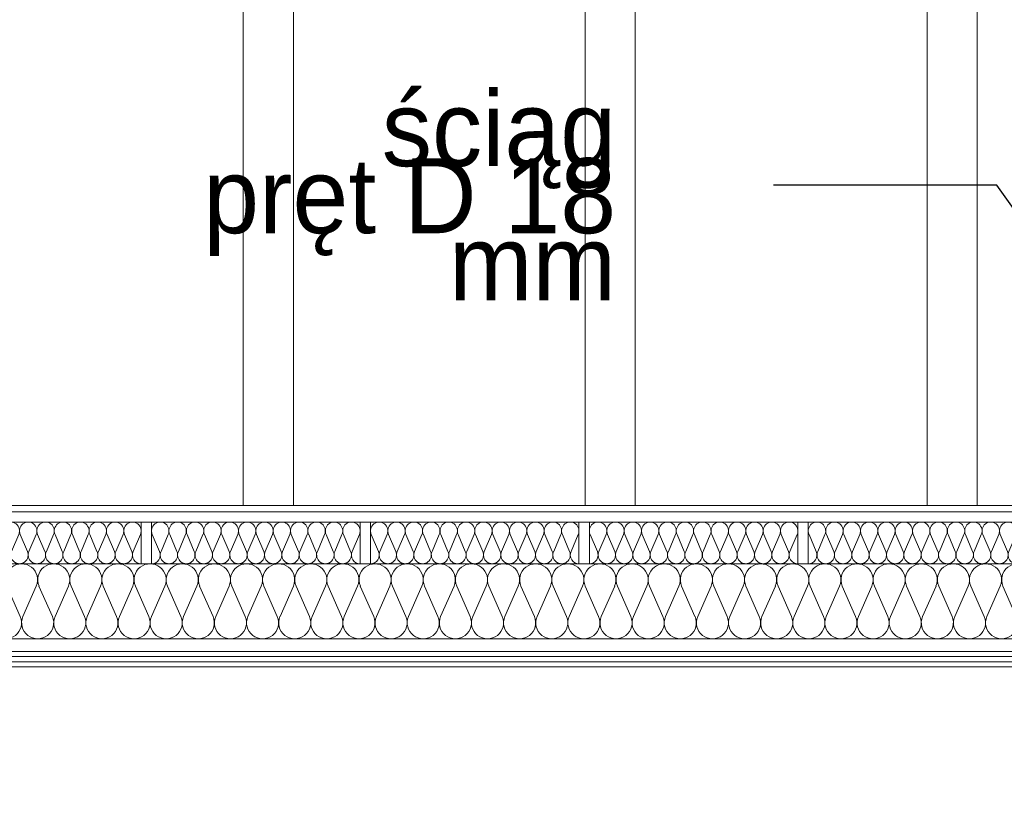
# Model space of a CAD drawing. Extents: x -623047 to -199286, y -27077 to 168279.
# Tile 64 of 194: x -487261 to -484900, y -7210 to -5295. Entities that reach past the tile are written whole.
import ezdxf

# ---------------------------------------------------------------- set-up
doc = ezdxf.new("R2010")
doc.units = 0
doc.header["$MEASUREMENT"] = 0
doc.layers.add('Arch ocieplenie', color=7, linetype='Continuous')
doc.layers.add('INWENT WYMIARY', color=7, linetype='Continuous')
for name, color, linetype, lineweight, true_color in [('Arch ocieplenie_Nr_Pióra__44', 7, 'Continuous', 13, 0x029e21), ('Arch stropy_Nr_Pióra__29', 7, 'Continuous', 9, 0x3dad99), ('Arch stropy_Nr_Pióra__9', 7, 'Continuous', 13, 0x3dad99), ('INWENT KONST. DREWNIANA_Nr_Pióra__102', 7, 'Continuous', 9, 0xb4b4b4)]:
    doc.layers.add(name, color=color, linetype=linetype, lineweight=lineweight, true_color=true_color)
for name, color, linetype, lineweight in [('INWENT KONST. DREWNIANA_Nr_Pióra__21', 7, 'Continuous', 9), ('INWENT OPISY_Nr_Pióra__21', 7, 'Continuous', 9), ('INWENT WYMIARY_Nr_Pióra__21', 7, 'Continuous', 9)]:
    doc.layers.add(name, color=color, linetype=linetype, lineweight=lineweight)
doc.styles.add('GENERATED_STYLE_2', font='txt')
doc.styles.add('GENERATED_STYLE_4', font='txt')
doc.dimstyles.new('GENERATED_STYLE__1', dxfattribs={"dimtxt": 160.000002, "dimasz": 91.2, "dimexe": 0.18, "dimexo": 0, "dimgap": 0.09, "dimtad": 1, "dimtih": 1, "dimtoh": 1, "dimdec": 0, "dimlfac": 0.1, "dimzin": 0, "dimdsep": 46, "dimtxsty": 'GENERATED_STYLE_2', "dimblk": 'ARROWHEAD_2', "dimblk1": 'ARROWHEAD_2', "dimblk2": 'ARROWHEAD_2', "dimcen": 0.09, "dimclrd": 7, "dimclre": 7, "dimclrt": 7, "dimazin": 0, "dimtfac": 1, "dimtdec": 4, "dimtmove": 0, "dimatfit": 3, "dimfxl": 0, "dimtolj": 1, "dimtzin": 0, "dimarcsym": 0})
doc.dimstyles.new('GENERATED_STYLE__7', dxfattribs={"dimtxt": 0.18, "dimasz": 182.4, "dimexe": 0.18, "dimexo": 0.0625, "dimgap": 0.09, "dimtad": 0, "dimtih": 1, "dimtoh": 1, "dimdec": 4, "dimzin": 0, "dimdsep": 46, "dimcen": 0.09, "dimadec": 0, "dimazin": 0, "dimtfac": 1, "dimtdec": 4, "dimtmove": 0, "dimatfit": 3, "dimldrblk": 'ARROWHEAD_5', "dimfxl": 0, "dimtolj": 1, "dimtzin": 0, "dimarcsym": 0})

# ---------------------------------------------------------------- blocks, each defined once
blk = doc.blocks.new('Izolacja cieplna 14_34', base_point=(-485370.2, -6599.6))
at = {"layer": 'Arch ocieplenie_Nr_Pióra__44', "linetype": 'Continuous'}
for p, q in [((-485368.4, -6529.4), (-485351.1, -6569.8)), ((-485347.6, -6569.8), (-485330.3, -6529.4)), ((-485326.8, -6529.4), (-485309.4, -6569.8)), ((-485305.9, -6569.8), (-485288.6, -6529.4)), ((-485285.1, -6529.4), (-485267.8, -6569.8)), ((-485264.3, -6569.8), (-485246.9, -6529.4)), ((-485243.4, -6529.4), (-485226.1, -6569.8)), ((-485222.6, -6569.8), (-485205.3, -6529.4)), ((-485201.8, -6529.4), (-485184.4, -6569.8)), ((-485180.9, -6569.8), (-485163.6, -6529.4)), ((-485160.1, -6529.4), (-485142.8, -6569.8)), ((-485139.3, -6569.8), (-485121.9, -6529.4)), ((-485118.4, -6529.4), (-485101.1, -6569.8)), ((-485097.6, -6569.8), (-485080.3, -6529.4)), ((-485076.8, -6529.4), (-485059.4, -6569.8)), ((-485055.9, -6569.8), (-485038.6, -6529.4)), ((-485035.1, -6529.4), (-485017.8, -6569.8)), ((-485014.3, -6569.8), (-484996.9, -6529.4)), ((-484993.4, -6529.4), (-484976.1, -6569.8)), ((-484972.6, -6569.8), (-484955.3, -6529.4)), ((-484951.8, -6529.4), (-484934.4, -6569.8)), ((-484930.9, -6569.8), (-484913.6, -6529.4)), ((-484910.1, -6529.4), (-484892.8, -6569.8)), ((-484889.3, -6569.8), (-484871.9, -6529.4))]:
    blk.add_line(p, q, dxfattribs=at)
for centre, start_param, end_param in [((-485349.4, -6520.9), 4.299595, 8.266775), ((-485307.7, -6520.9), 4.299595, 8.266775), ((-485266, -6520.9), 4.299595, 8.266775), ((-485224.4, -6520.9), 4.299595, 8.266775), ((-485182.7, -6520.9), 4.299595, 8.266775), ((-485141, -6520.9), 4.299595, 8.266775), ((-485099.4, -6520.9), 4.299595, 8.266775), ((-485057.7, -6520.9), 4.299595, 8.266775), ((-485016, -6520.9), 4.299595, 8.266775), ((-484974.4, -6520.9), 4.299595, 8.266775), ((-484932.7, -6520.9), 4.299595, 8.266775), ((-484891, -6520.9), 4.299595, 8.266775), ((-485370.2, -6578.3), 3.141593, 5.125182), ((-485328.5, -6578.3), 1.158004, 5.125183), ((-485286.9, -6578.3), 1.158004, 5.125183), ((-485245.2, -6578.3), 1.158004, 5.125183), ((-485203.5, -6578.3), 1.158004, 5.125183), ((-485161.9, -6578.3), 1.158004, 5.125183), ((-485120.2, -6578.3), 1.158004, 5.125183), ((-485078.5, -6578.3), 1.158004, 5.125183), ((-485036.9, -6578.3), 1.158004, 5.125183), ((-484995.2, -6578.3), 1.158004, 5.125183), ((-484953.5, -6578.3), 1.158004, 5.125183), ((-484911.9, -6578.3), 1.158004, 5.125183), ((-484870.2, -6578.3), 1.158004, 3.141593)]:
    blk.add_ellipse(centre, major_axis=(0, 21.3), ratio=0.979571, start_param=start_param, end_param=end_param, dxfattribs=at)
blk = doc.blocks.new('Izolacja cieplna 14_35', base_point=(-485895.2, -6599.6))
at = {"layer": 'Arch ocieplenie_Nr_Pióra__44', "linetype": 'Continuous'}
for p, q in [((-485893.4, -6529.4), (-485876.1, -6569.8)), ((-485872.6, -6569.8), (-485855.3, -6529.4)), ((-485851.8, -6529.4), (-485834.4, -6569.8)), ((-485830.9, -6569.8), (-485813.6, -6529.4)), ((-485810.1, -6529.4), (-485792.8, -6569.8)), ((-485789.3, -6569.8), (-485771.9, -6529.4)), ((-485768.4, -6529.4), (-485751.1, -6569.8)), ((-485747.6, -6569.8), (-485730.3, -6529.4)), ((-485726.8, -6529.4), (-485709.4, -6569.8)), ((-485705.9, -6569.8), (-485688.6, -6529.4)), ((-485685.1, -6529.4), (-485667.8, -6569.8)), ((-485664.3, -6569.8), (-485646.9, -6529.4)), ((-485643.4, -6529.4), (-485626.1, -6569.8)), ((-485622.6, -6569.8), (-485605.3, -6529.4)), ((-485601.8, -6529.4), (-485584.4, -6569.8)), ((-485580.9, -6569.8), (-485563.6, -6529.4)), ((-485560.1, -6529.4), (-485542.8, -6569.8)), ((-485539.3, -6569.8), (-485521.9, -6529.4)), ((-485518.4, -6529.4), (-485501.1, -6569.8)), ((-485497.6, -6569.8), (-485480.3, -6529.4)), ((-485476.8, -6529.4), (-485459.4, -6569.8)), ((-485455.9, -6569.8), (-485438.6, -6529.4)), ((-485435.1, -6529.4), (-485417.8, -6569.8)), ((-485414.3, -6569.8), (-485396.9, -6529.4))]:
    blk.add_line(p, q, dxfattribs=at)
for centre, start_param, end_param in [((-485874.4, -6520.9), 4.299595, 8.266775), ((-485832.7, -6520.9), 4.299595, 8.266775), ((-485791, -6520.9), 4.299595, 8.266775), ((-485749.4, -6520.9), 4.299595, 8.266775), ((-485707.7, -6520.9), 4.299595, 8.266775), ((-485666, -6520.9), 4.299595, 8.266775), ((-485624.4, -6520.9), 4.299595, 8.266775), ((-485582.7, -6520.9), 4.299595, 8.266775), ((-485541, -6520.9), 4.299595, 8.266775), ((-485499.4, -6520.9), 4.299595, 8.266775), ((-485457.7, -6520.9), 4.299595, 8.266775), ((-485416, -6520.9), 4.299595, 8.266775), ((-485895.2, -6578.3), 3.141593, 5.125182), ((-485853.5, -6578.3), 1.158004, 5.125183), ((-485811.9, -6578.3), 1.158004, 5.125183), ((-485770.2, -6578.3), 1.158004, 5.125183), ((-485728.5, -6578.3), 1.158004, 5.125183), ((-485686.9, -6578.3), 1.158004, 5.125183), ((-485645.2, -6578.3), 1.158004, 5.125183), ((-485603.5, -6578.3), 1.158004, 5.125183), ((-485561.9, -6578.3), 1.158004, 5.125183), ((-485520.2, -6578.3), 1.158004, 5.125183), ((-485478.5, -6578.3), 1.158004, 5.125183), ((-485436.9, -6578.3), 1.158004, 5.125183), ((-485395.2, -6578.3), 1.158004, 3.141593)]:
    blk.add_ellipse(centre, major_axis=(0, 21.3), ratio=0.979571, start_param=start_param, end_param=end_param, dxfattribs=at)
blk = doc.blocks.new('Izolacja cieplna 14_36', base_point=(-486420.2, -6599.6))
at = {"layer": 'Arch ocieplenie_Nr_Pióra__44', "linetype": 'Continuous'}
for p, q in [((-486418.4, -6529.4), (-486401.1, -6569.8)), ((-486397.6, -6569.8), (-486380.3, -6529.4)), ((-486376.8, -6529.4), (-486359.4, -6569.8)), ((-486355.9, -6569.8), (-486338.6, -6529.4)), ((-486335.1, -6529.4), (-486317.8, -6569.8)), ((-486314.3, -6569.8), (-486296.9, -6529.4)), ((-486293.4, -6529.4), (-486276.1, -6569.8)), ((-486272.6, -6569.8), (-486255.3, -6529.4)), ((-486251.8, -6529.4), (-486234.4, -6569.8)), ((-486230.9, -6569.8), (-486213.6, -6529.4)), ((-486210.1, -6529.4), (-486192.8, -6569.8)), ((-486189.3, -6569.8), (-486171.9, -6529.4)), ((-486168.4, -6529.4), (-486151.1, -6569.8)), ((-486147.6, -6569.8), (-486130.3, -6529.4)), ((-486126.8, -6529.4), (-486109.4, -6569.8)), ((-486105.9, -6569.8), (-486088.6, -6529.4)), ((-486085.1, -6529.4), (-486067.8, -6569.8)), ((-486064.3, -6569.8), (-486046.9, -6529.4)), ((-486043.4, -6529.4), (-486026.1, -6569.8)), ((-486022.6, -6569.8), (-486005.3, -6529.4)), ((-486001.8, -6529.4), (-485984.4, -6569.8)), ((-485980.9, -6569.8), (-485963.6, -6529.4)), ((-485960.1, -6529.4), (-485942.8, -6569.8)), ((-485939.3, -6569.8), (-485921.9, -6529.4))]:
    blk.add_line(p, q, dxfattribs=at)
for centre, start_param, end_param in [((-486399.4, -6520.9), 4.299595, 8.266775), ((-486357.7, -6520.9), 4.299595, 8.266775), ((-486316, -6520.9), 4.299595, 8.266775), ((-486274.4, -6520.9), 4.299595, 8.266775), ((-486232.7, -6520.9), 4.299595, 8.266775), ((-486191, -6520.9), 4.299595, 8.266775), ((-486149.4, -6520.9), 4.299595, 8.266775), ((-486107.7, -6520.9), 4.299595, 8.266775), ((-486066, -6520.9), 4.299595, 8.266775), ((-486024.4, -6520.9), 4.299595, 8.266775), ((-485982.7, -6520.9), 4.299595, 8.266775), ((-485941, -6520.9), 4.299595, 8.266775), ((-486420.2, -6578.3), 3.141593, 5.125182), ((-486378.5, -6578.3), 1.158004, 5.125183), ((-486336.9, -6578.3), 1.158004, 5.125183), ((-486295.2, -6578.3), 1.158004, 5.125183), ((-486253.5, -6578.3), 1.158004, 5.125183), ((-486211.9, -6578.3), 1.158004, 5.125183), ((-486170.2, -6578.3), 1.158004, 5.125183), ((-486128.5, -6578.3), 1.158004, 5.125183), ((-486086.9, -6578.3), 1.158004, 5.125183), ((-486045.2, -6578.3), 1.158004, 5.125183), ((-486003.5, -6578.3), 1.158004, 5.125183), ((-485961.9, -6578.3), 1.158004, 5.125183), ((-485920.2, -6578.3), 1.158004, 3.141593)]:
    blk.add_ellipse(centre, major_axis=(0, 21.3), ratio=0.979571, start_param=start_param, end_param=end_param, dxfattribs=at)
blk = doc.blocks.new('Izolacja cieplna 14_37', base_point=(-486945.2, -6599.6))
at = {"layer": 'Arch ocieplenie_Nr_Pióra__44', "linetype": 'Continuous'}
for p, q in [((-486943.4, -6529.4), (-486926.1, -6569.8)), ((-486922.6, -6569.8), (-486905.3, -6529.4)), ((-486901.8, -6529.4), (-486884.4, -6569.8)), ((-486880.9, -6569.8), (-486863.6, -6529.4)), ((-486860.1, -6529.4), (-486842.8, -6569.8)), ((-486839.3, -6569.8), (-486821.9, -6529.4)), ((-486818.4, -6529.4), (-486801.1, -6569.8)), ((-486797.6, -6569.8), (-486780.3, -6529.4)), ((-486776.8, -6529.4), (-486759.4, -6569.8)), ((-486755.9, -6569.8), (-486738.6, -6529.4)), ((-486735.1, -6529.4), (-486717.8, -6569.8)), ((-486714.3, -6569.8), (-486696.9, -6529.4)), ((-486693.4, -6529.4), (-486676.1, -6569.8)), ((-486672.6, -6569.8), (-486655.3, -6529.4)), ((-486651.8, -6529.4), (-486634.4, -6569.8)), ((-486630.9, -6569.8), (-486613.6, -6529.4)), ((-486610.1, -6529.4), (-486592.8, -6569.8)), ((-486589.3, -6569.8), (-486571.9, -6529.4)), ((-486568.4, -6529.4), (-486551.1, -6569.8)), ((-486547.6, -6569.8), (-486530.3, -6529.4)), ((-486526.8, -6529.4), (-486509.4, -6569.8)), ((-486505.9, -6569.8), (-486488.6, -6529.4)), ((-486485.1, -6529.4), (-486467.8, -6569.8)), ((-486464.3, -6569.8), (-486446.9, -6529.4))]:
    blk.add_line(p, q, dxfattribs=at)
for centre, start_param, end_param in [((-486924.4, -6520.9), 4.299595, 8.266775), ((-486882.7, -6520.9), 4.299595, 8.266775), ((-486841, -6520.9), 4.299595, 8.266775), ((-486799.4, -6520.9), 4.299595, 8.266775), ((-486757.7, -6520.9), 4.299595, 8.266775), ((-486716, -6520.9), 4.299595, 8.266775), ((-486674.4, -6520.9), 4.299595, 8.266775), ((-486632.7, -6520.9), 4.299595, 8.266775), ((-486591, -6520.9), 4.299595, 8.266775), ((-486549.4, -6520.9), 4.299595, 8.266775), ((-486507.7, -6520.9), 4.299595, 8.266775), ((-486466, -6520.9), 4.299595, 8.266775), ((-486945.2, -6578.3), 3.141593, 5.125182), ((-486903.5, -6578.3), 1.158004, 5.125183), ((-486861.9, -6578.3), 1.158004, 5.125183), ((-486820.2, -6578.3), 1.158004, 5.125183), ((-486778.5, -6578.3), 1.158004, 5.125183), ((-486736.9, -6578.3), 1.158004, 5.125183), ((-486695.2, -6578.3), 1.158004, 5.125183), ((-486653.5, -6578.3), 1.158004, 5.125183), ((-486611.9, -6578.3), 1.158004, 5.125183), ((-486570.2, -6578.3), 1.158004, 5.125183), ((-486528.5, -6578.3), 1.158004, 5.125183), ((-486486.9, -6578.3), 1.158004, 5.125183), ((-486445.2, -6578.3), 1.158004, 3.141593)]:
    blk.add_ellipse(centre, major_axis=(0, 21.3), ratio=0.979571, start_param=start_param, end_param=end_param, dxfattribs=at)
blk = doc.blocks.new('Izolacja cieplna 14_38', base_point=(-487470.2, -6599.6))
at = {"layer": 'Arch ocieplenie_Nr_Pióra__44', "linetype": 'Continuous'}
for p, q in [((-487468.4, -6529.4), (-487451.1, -6569.8)), ((-487447.6, -6569.8), (-487430.3, -6529.4)), ((-487426.8, -6529.4), (-487409.4, -6569.8)), ((-487405.9, -6569.8), (-487388.6, -6529.4)), ((-487385.1, -6529.4), (-487367.8, -6569.8)), ((-487364.3, -6569.8), (-487346.9, -6529.4)), ((-487343.4, -6529.4), (-487326.1, -6569.8)), ((-487322.6, -6569.8), (-487305.3, -6529.4)), ((-487301.8, -6529.4), (-487284.4, -6569.8)), ((-487280.9, -6569.8), (-487263.6, -6529.4)), ((-487260.1, -6529.4), (-487242.8, -6569.8)), ((-487239.3, -6569.8), (-487221.9, -6529.4)), ((-487218.4, -6529.4), (-487201.1, -6569.8)), ((-487197.6, -6569.8), (-487180.3, -6529.4)), ((-487176.8, -6529.4), (-487159.4, -6569.8)), ((-487155.9, -6569.8), (-487138.6, -6529.4)), ((-487135.1, -6529.4), (-487117.8, -6569.8)), ((-487114.3, -6569.8), (-487096.9, -6529.4)), ((-487093.4, -6529.4), (-487076.1, -6569.8)), ((-487072.6, -6569.8), (-487055.3, -6529.4)), ((-487051.8, -6529.4), (-487034.4, -6569.8)), ((-487030.9, -6569.8), (-487013.6, -6529.4)), ((-487010.1, -6529.4), (-486992.8, -6569.8)), ((-486989.3, -6569.8), (-486971.9, -6529.4))]:
    blk.add_line(p, q, dxfattribs=at)
for centre, start_param, end_param in [((-487449.4, -6520.9), 4.299595, 8.266775), ((-487407.7, -6520.9), 4.299595, 8.266775), ((-487366, -6520.9), 4.299595, 8.266775), ((-487324.4, -6520.9), 4.299595, 8.266775), ((-487282.7, -6520.9), 4.299595, 8.266775), ((-487241, -6520.9), 4.299595, 8.266775), ((-487199.4, -6520.9), 4.299595, 8.266775), ((-487157.7, -6520.9), 4.299595, 8.266775), ((-487116, -6520.9), 4.299595, 8.266775), ((-487074.4, -6520.9), 4.299595, 8.266775), ((-487032.7, -6520.9), 4.299595, 8.266775), ((-486991, -6520.9), 4.299595, 8.266775), ((-487470.2, -6578.3), 3.141593, 5.125182), ((-487428.5, -6578.3), 1.158004, 5.125183), ((-487386.9, -6578.3), 1.158004, 5.125183), ((-487345.2, -6578.3), 1.158004, 5.125183), ((-487303.5, -6578.3), 1.158004, 5.125183), ((-487261.9, -6578.3), 1.158004, 5.125183), ((-487220.2, -6578.3), 1.158004, 5.125183), ((-487178.5, -6578.3), 1.158004, 5.125183), ((-487136.9, -6578.3), 1.158004, 5.125183), ((-487095.2, -6578.3), 1.158004, 5.125183), ((-487053.5, -6578.3), 1.158004, 5.125183), ((-487011.9, -6578.3), 1.158004, 5.125183), ((-486970.2, -6578.3), 1.158004, 3.141593)]:
    blk.add_ellipse(centre, major_axis=(0, 21.3), ratio=0.979571, start_param=start_param, end_param=end_param, dxfattribs=at)
blk = doc.blocks.new('Izolacja cieplna 14_50', base_point=(-488220.2, -6779.6))
at = {"layer": 'Arch ocieplenie_Nr_Pióra__44', "linetype": 'Continuous'}
for p, q in [((-487292.2, -6653.3), (-487260.2, -6726)), ((-487253.7, -6726), (-487221.7, -6653.3)), ((-487215.2, -6653.3), (-487183.1, -6726)), ((-487176.7, -6726), (-487144.6, -6653.3)), ((-487138.1, -6653.3), (-487106.1, -6726)), ((-487099.6, -6726), (-487067.5, -6653.3)), ((-487061.1, -6653.3), (-487029, -6726)), ((-487022.5, -6726), (-486990.5, -6653.3)), ((-486984, -6653.3), (-486952, -6726)), ((-486945.5, -6726), (-486913.4, -6653.3)), ((-486906.9, -6653.3), (-486874.9, -6726)), ((-486868.4, -6726), (-486836.4, -6653.3)), ((-486829.9, -6653.3), (-486797.8, -6726)), ((-486791.4, -6726), (-486759.3, -6653.3)), ((-486752.8, -6653.3), (-486720.8, -6726)), ((-486714.3, -6726), (-486682.2, -6653.3)), ((-486675.8, -6653.3), (-486643.7, -6726)), ((-486637.2, -6726), (-486605.2, -6653.3)), ((-486598.7, -6653.3), (-486566.7, -6726)), ((-486560.2, -6726), (-486528.1, -6653.3)), ((-486521.7, -6653.3), (-486489.6, -6726)), ((-486483.1, -6726), (-486451.1, -6653.3)), ((-486444.6, -6653.3), (-486412.5, -6726)), ((-486406.1, -6726), (-486374, -6653.3)), ((-486367.5, -6653.3), (-486335.5, -6726)), ((-486329, -6726), (-486297, -6653.3)), ((-486290.5, -6653.3), (-486258.4, -6726)), ((-486252, -6726), (-486219.9, -6653.3)), ((-486213.4, -6653.3), (-486181.4, -6726)), ((-486174.9, -6726), (-486142.8, -6653.3)), ((-486136.4, -6653.3), (-486104.3, -6726)), ((-486097.8, -6726), (-486065.8, -6653.3)), ((-486059.3, -6653.3), (-486027.2, -6726)), ((-486020.8, -6726), (-485988.7, -6653.3)), ((-485982.2, -6653.3), (-485950.2, -6726)), ((-485943.7, -6726), (-485911.7, -6653.3)), ((-485905.2, -6653.3), (-485873.1, -6726)), ((-485866.7, -6726), (-485834.6, -6653.3)), ((-485828.1, -6653.3), (-485796.1, -6726)), ((-485789.6, -6726), (-485757.5, -6653.3)), ((-485751.1, -6653.3), (-485719, -6726)), ((-485712.5, -6726), (-485680.5, -6653.3)), ((-485674, -6653.3), (-485642, -6726)), ((-485635.5, -6726), (-485603.4, -6653.3)), ((-485596.9, -6653.3), (-485564.9, -6726)), ((-485558.4, -6726), (-485526.4, -6653.3)), ((-485519.9, -6653.3), (-485487.8, -6726)), ((-485481.4, -6726), (-485449.3, -6653.3)), ((-485442.8, -6653.3), (-485410.8, -6726)), ((-485404.3, -6726), (-485372.2, -6653.3)), ((-485365.8, -6653.3), (-485333.7, -6726)), ((-485327.2, -6726), (-485295.2, -6653.3)), ((-485288.7, -6653.3), (-485256.7, -6726)), ((-485250.2, -6726), (-485218.1, -6653.3)), ((-485211.7, -6653.3), (-485179.6, -6726)), ((-485173.1, -6726), (-485141.1, -6653.3)), ((-485134.6, -6653.3), (-485102.5, -6726)), ((-485096.1, -6726), (-485064, -6653.3)), ((-485057.5, -6653.3), (-485025.5, -6726)), ((-485019, -6726), (-484987, -6653.3)), ((-484980.5, -6653.3), (-484948.4, -6726)), ((-484942, -6726), (-484909.9, -6653.3)), ((-484903.4, -6653.3), (-484871.4, -6726))]:
    blk.add_line(p, q, dxfattribs=at)
for centre, start_param, end_param in [((-487257, -6637.9), 5.870392, 9.837571), ((-487179.9, -6637.9), 5.870392, 9.837571), ((-487102.8, -6637.9), 5.870392, 9.837571), ((-487025.8, -6637.9), 5.870392, 9.837571), ((-486948.7, -6637.9), 5.870392, 9.837571), ((-486871.7, -6637.9), 5.870392, 9.837571), ((-486794.6, -6637.9), 5.870392, 9.837571), ((-486717.5, -6637.9), 5.870392, 9.837571), ((-486640.5, -6637.9), 5.870392, 9.837571), ((-486563.4, -6637.9), 5.870392, 9.837571), ((-486486.4, -6637.9), 5.870392, 9.837571), ((-486409.3, -6637.9), 5.870392, 9.837571), ((-486332.2, -6637.9), 5.870392, 9.837571), ((-486255.2, -6637.9), 5.870392, 9.837571), ((-486178.1, -6637.9), 5.870392, 9.837571), ((-486101.1, -6637.9), 5.870392, 9.837571), ((-486024, -6637.9), 5.870392, 9.837571), ((-485947, -6637.9), 5.870392, 9.837571), ((-485869.9, -6637.9), 5.870392, 9.837571), ((-485792.8, -6637.9), 5.870392, 9.837571), ((-485715.8, -6637.9), 5.870392, 9.837571), ((-485638.7, -6637.9), 5.870392, 9.837571), ((-485561.7, -6637.9), 5.870392, 9.837571), ((-485484.6, -6637.9), 5.870392, 9.837571), ((-485407.5, -6637.9), 5.870392, 9.837571), ((-485330.5, -6637.9), 5.870392, 9.837571), ((-485253.4, -6637.9), 5.870392, 9.837571), ((-485176.4, -6637.9), 5.870392, 9.837571), ((-485099.3, -6637.9), 5.870392, 9.837571), ((-485022.2, -6637.9), 5.870392, 9.837571), ((-484945.2, -6637.9), 5.870392, 9.837571), ((-484868.1, -6637.9), 5.870392, 9.837571), ((-487295.5, -6741.3), 2.7288, 6.695979), ((-487218.4, -6741.3), 2.7288, 6.695979), ((-487141.4, -6741.3), 2.7288, 6.695979), ((-487064.3, -6741.3), 2.7288, 6.695979), ((-486987.2, -6741.3), 2.7288, 6.695979), ((-486910.2, -6741.3), 2.7288, 6.695979), ((-486833.1, -6741.3), 2.7288, 6.695979), ((-486756.1, -6741.3), 2.7288, 6.695979), ((-486679, -6741.3), 2.7288, 6.695979), ((-486602, -6741.3), 2.7288, 6.695979), ((-486524.9, -6741.3), 2.7288, 6.695979), ((-486447.8, -6741.3), 2.7288, 6.695979), ((-486370.8, -6741.3), 2.7288, 6.695979), ((-486293.7, -6741.3), 2.7288, 6.695979), ((-486216.7, -6741.3), 2.7288, 6.695979), ((-486139.6, -6741.3), 2.7288, 6.695979), ((-486062.5, -6741.3), 2.7288, 6.695979), ((-485985.5, -6741.3), 2.7288, 6.695979), ((-485908.4, -6741.3), 2.7288, 6.695979), ((-485831.4, -6741.3), 2.7288, 6.695979), ((-485754.3, -6741.3), 2.7288, 6.695979), ((-485677.2, -6741.3), 2.7288, 6.695979), ((-485600.2, -6741.3), 2.7288, 6.695979), ((-485523.1, -6741.3), 2.7288, 6.695979), ((-485446.1, -6741.3), 2.7288, 6.695979), ((-485369, -6741.3), 2.7288, 6.695979), ((-485292, -6741.3), 2.7288, 6.695979), ((-485214.9, -6741.3), 2.7288, 6.695979), ((-485137.8, -6741.3), 2.7288, 6.695979), ((-485060.8, -6741.3), 2.7288, 6.695979), ((-484983.7, -6741.3), 2.7288, 6.695979), ((-484906.7, -6741.3), 2.7288, 6.695979)]:
    blk.add_ellipse(centre, major_axis=(38.5, 0), ratio=0.99358, start_param=start_param, end_param=end_param, dxfattribs=at)
blk = doc.blocks.new('*D419')
at = {"layer": 'INWENT WYMIARY_Nr_Pióra__21', "linetype": 'Continuous'}
for p, q in [((-475435.2, -265.1), (-475435.2, -85.1)), ((-474790.2, -265.1), (-474790.2, -85.1)), ((-475400.5, -115.1), (-475469.8, -235.1)), ((-474755.5, -115.1), (-474824.8, -235.1)), ((-475435.2, -175.1), (-474790.2, -175.1))]:
    blk.add_line(p, q, dxfattribs=at)
at = {"layer": 'INWENT WYMIARY_Nr_Pióra__21', "char_height": 160, "attachment_point": 7, "style": 'GENERATED_STYLE_2'}
for s, insert in [('{12}', (-490557.6, 40.9)), ('{12}', (-489862.6, 40.9)), ('{12}', (-489152.6, 40.9)), ('{12}', (-488427.6, 40.9)), ('{12}', (-487587.6, 40.9)), ('{12}', (-486767.6, 40.9)), ('{12}', (-485947.6, 40.9)), ('{12}', (-485127.6, 40.9)), ('{12}', (-484297.6, 40.9)), ('{12}', (-483477.6, 40.9)), ('{12}', (-482687.6, 40.9)), ('{12}', (-481877.6, 40.9)), ('{12}', (-481077.6, 40.9)), ('{12}', (-475597.6, 40.9)), ('{12}', (-474832.6, 40.9)), ('{12}', (-474082.6, 40.9)), ('{12}', (-473332.6, 40.9)), ('{12}', (-472572.6, 40.9)), ('{16}', (-490919.7, -143.1)), ('{58}', (-490210.1, -143.1)), ('{59}', (-489507.6, -143.1)), ('{60}', (-488790.1, -143.1)), ('{72}', (-488007.6, -143.1)), ('{70}', (-487177.6, -143.1)), ('{70}', (-486357.6, -143.1)), ('{70}', (-485537.6, -143.1)), ('{71}', (-484712.6, -143.1)), ('{70}', (-483887.6, -143.1)), ('{67}', (-483082.6, -143.1)), ('{69}', (-482282.6, -143.1)), ('{68}', (-481477.6, -143.1)), ('{71}', (-480662.6, -143.1)), ('{12}', (-480050.5, -143.1)), ('{81}', (-479680.2, -143.1)), ('{12}', (-479120.5, -143.1)), ('{80}', (-478755.2, -143.1)), ('{12}', (-478200.5, -143.1)), ('{81}', (-477830.2, -143.1)), ('{12}', (-477270.5, -143.1)), ('{80}', (-476905.2, -143.1)), ('{12}', (-476350.5, -143.1)), ('{83}', (-475970.2, -143.1)), ('{65}', (-475215.1, -143.1)), ('{63}', (-474457.6, -143.1)), ('{63}', (-473707.6, -143.1)), ('{64}', (-472952.6, -143.1)), ('{20}', (-472175.5, -143.1))]:
    blk.add_mtext(s, dxfattribs=dict(at, insert=insert))
blk = doc.blocks.new('ARROWHEAD_2')
at = {"color": 0, "linetype": 'Continuous', "lineweight": 0}
for p, q in [((-0.378, -0.655), (0.378, 0.655)), ((0, 0), (-1, 0))]:
    blk.add_line(p, q, dxfattribs=at)
blk = doc.blocks.new('*D420')
at = {"layer": 'INWENT WYMIARY_Nr_Pióra__21', "linetype": 'Continuous'}
for p, q in [((-474790.2, -265.1), (-474790.2, -85.1)), ((-474670.2, -265.1), (-474670.2, -85.1)), ((-474755.5, -115.1), (-474824.8, -235.1)), ((-474635.5, -115.1), (-474704.8, -235.1)), ((-474790.2, -175.1), (-474670.2, -175.1))]:
    blk.add_line(p, q, dxfattribs=at)
at = {"layer": 'INWENT WYMIARY_Nr_Pióra__21', "char_height": 160, "attachment_point": 7, "style": 'GENERATED_STYLE_2'}
for s, insert in [('{12}', (-490557.6, 40.9)), ('{12}', (-489862.6, 40.9)), ('{12}', (-489152.6, 40.9)), ('{12}', (-488427.6, 40.9)), ('{12}', (-487587.6, 40.9)), ('{12}', (-486767.6, 40.9)), ('{12}', (-485947.6, 40.9)), ('{12}', (-485127.6, 40.9)), ('{12}', (-484297.6, 40.9)), ('{12}', (-483477.6, 40.9)), ('{12}', (-482687.6, 40.9)), ('{12}', (-481877.6, 40.9)), ('{12}', (-481077.6, 40.9)), ('{12}', (-475597.6, 40.9)), ('{12}', (-474832.6, 40.9)), ('{12}', (-474082.6, 40.9)), ('{12}', (-473332.6, 40.9)), ('{12}', (-472572.6, 40.9)), ('{16}', (-490919.7, -143.1)), ('{58}', (-490210.1, -143.1)), ('{59}', (-489507.6, -143.1)), ('{60}', (-488790.1, -143.1)), ('{72}', (-488007.6, -143.1)), ('{70}', (-487177.6, -143.1)), ('{70}', (-486357.6, -143.1)), ('{70}', (-485537.6, -143.1)), ('{71}', (-484712.6, -143.1)), ('{70}', (-483887.6, -143.1)), ('{67}', (-483082.6, -143.1)), ('{69}', (-482282.6, -143.1)), ('{68}', (-481477.6, -143.1)), ('{71}', (-480662.6, -143.1)), ('{12}', (-480050.5, -143.1)), ('{81}', (-479680.2, -143.1)), ('{12}', (-479120.5, -143.1)), ('{80}', (-478755.2, -143.1)), ('{12}', (-478200.5, -143.1)), ('{81}', (-477830.2, -143.1)), ('{12}', (-477270.5, -143.1)), ('{80}', (-476905.2, -143.1)), ('{12}', (-476350.5, -143.1)), ('{83}', (-475970.2, -143.1)), ('{65}', (-475215.1, -143.1)), ('{63}', (-474457.6, -143.1)), ('{63}', (-473707.6, -143.1)), ('{64}', (-472952.6, -143.1)), ('{20}', (-472175.5, -143.1))]:
    blk.add_mtext(s, dxfattribs=dict(at, insert=insert))
blk = doc.blocks.new('*D421')
at = {"layer": 'INWENT WYMIARY_Nr_Pióra__21', "linetype": 'Continuous'}
for p, q in [((-474670.2, -265.1), (-474670.2, -85.1)), ((-474040.2, -265.1), (-474040.2, -85.1)), ((-474635.5, -115.1), (-474704.8, -235.1)), ((-474005.5, -115.1), (-474074.8, -235.1)), ((-474670.2, -175.1), (-474040.2, -175.1))]:
    blk.add_line(p, q, dxfattribs=at)
at = {"layer": 'INWENT WYMIARY_Nr_Pióra__21', "char_height": 160, "attachment_point": 7, "style": 'GENERATED_STYLE_2'}
for s, insert in [('{12}', (-490557.6, 40.9)), ('{12}', (-489862.6, 40.9)), ('{12}', (-489152.6, 40.9)), ('{12}', (-488427.6, 40.9)), ('{12}', (-487587.6, 40.9)), ('{12}', (-486767.6, 40.9)), ('{12}', (-485947.6, 40.9)), ('{12}', (-485127.6, 40.9)), ('{12}', (-484297.6, 40.9)), ('{12}', (-483477.6, 40.9)), ('{12}', (-482687.6, 40.9)), ('{12}', (-481877.6, 40.9)), ('{12}', (-481077.6, 40.9)), ('{12}', (-475597.6, 40.9)), ('{12}', (-474832.6, 40.9)), ('{12}', (-474082.6, 40.9)), ('{12}', (-473332.6, 40.9)), ('{12}', (-472572.6, 40.9)), ('{16}', (-490919.7, -143.1)), ('{58}', (-490210.1, -143.1)), ('{59}', (-489507.6, -143.1)), ('{60}', (-488790.1, -143.1)), ('{72}', (-488007.6, -143.1)), ('{70}', (-487177.6, -143.1)), ('{70}', (-486357.6, -143.1)), ('{70}', (-485537.6, -143.1)), ('{71}', (-484712.6, -143.1)), ('{70}', (-483887.6, -143.1)), ('{67}', (-483082.6, -143.1)), ('{69}', (-482282.6, -143.1)), ('{68}', (-481477.6, -143.1)), ('{71}', (-480662.6, -143.1)), ('{12}', (-480050.5, -143.1)), ('{81}', (-479680.2, -143.1)), ('{12}', (-479120.5, -143.1)), ('{80}', (-478755.2, -143.1)), ('{12}', (-478200.5, -143.1)), ('{81}', (-477830.2, -143.1)), ('{12}', (-477270.5, -143.1)), ('{80}', (-476905.2, -143.1)), ('{12}', (-476350.5, -143.1)), ('{83}', (-475970.2, -143.1)), ('{65}', (-475215.1, -143.1)), ('{63}', (-474457.6, -143.1)), ('{63}', (-473707.6, -143.1)), ('{64}', (-472952.6, -143.1)), ('{20}', (-472175.5, -143.1))]:
    blk.add_mtext(s, dxfattribs=dict(at, insert=insert))
blk = doc.blocks.new('*D422')
at = {"layer": 'INWENT WYMIARY_Nr_Pióra__21', "linetype": 'Continuous'}
for p, q in [((-474040.2, -265.1), (-474040.2, -85.1)), ((-473920.2, -265.1), (-473920.2, -85.1)), ((-474005.5, -115.1), (-474074.8, -235.1)), ((-473885.5, -115.1), (-473954.8, -235.1)), ((-474040.2, -175.1), (-473920.2, -175.1))]:
    blk.add_line(p, q, dxfattribs=at)
at = {"layer": 'INWENT WYMIARY_Nr_Pióra__21', "char_height": 160, "attachment_point": 7, "style": 'GENERATED_STYLE_2'}
for s, insert in [('{12}', (-490557.6, 40.9)), ('{12}', (-489862.6, 40.9)), ('{12}', (-489152.6, 40.9)), ('{12}', (-488427.6, 40.9)), ('{12}', (-487587.6, 40.9)), ('{12}', (-486767.6, 40.9)), ('{12}', (-485947.6, 40.9)), ('{12}', (-485127.6, 40.9)), ('{12}', (-484297.6, 40.9)), ('{12}', (-483477.6, 40.9)), ('{12}', (-482687.6, 40.9)), ('{12}', (-481877.6, 40.9)), ('{12}', (-481077.6, 40.9)), ('{12}', (-475597.6, 40.9)), ('{12}', (-474832.6, 40.9)), ('{12}', (-474082.6, 40.9)), ('{12}', (-473332.6, 40.9)), ('{12}', (-472572.6, 40.9)), ('{16}', (-490919.7, -143.1)), ('{58}', (-490210.1, -143.1)), ('{59}', (-489507.6, -143.1)), ('{60}', (-488790.1, -143.1)), ('{72}', (-488007.6, -143.1)), ('{70}', (-487177.6, -143.1)), ('{70}', (-486357.6, -143.1)), ('{70}', (-485537.6, -143.1)), ('{71}', (-484712.6, -143.1)), ('{70}', (-483887.6, -143.1)), ('{67}', (-483082.6, -143.1)), ('{69}', (-482282.6, -143.1)), ('{68}', (-481477.6, -143.1)), ('{71}', (-480662.6, -143.1)), ('{12}', (-480050.5, -143.1)), ('{81}', (-479680.2, -143.1)), ('{12}', (-479120.5, -143.1)), ('{80}', (-478755.2, -143.1)), ('{12}', (-478200.5, -143.1)), ('{81}', (-477830.2, -143.1)), ('{12}', (-477270.5, -143.1)), ('{80}', (-476905.2, -143.1)), ('{12}', (-476350.5, -143.1)), ('{83}', (-475970.2, -143.1)), ('{65}', (-475215.1, -143.1)), ('{63}', (-474457.6, -143.1)), ('{63}', (-473707.6, -143.1)), ('{64}', (-472952.6, -143.1)), ('{20}', (-472175.5, -143.1))]:
    blk.add_mtext(s, dxfattribs=dict(at, insert=insert))
blk = doc.blocks.new('*D423')
at = {"layer": 'INWENT WYMIARY_Nr_Pióra__21', "linetype": 'Continuous'}
for p, q in [((-473920.2, -265.1), (-473920.2, -85.1)), ((-473290.2, -265.1), (-473290.2, -85.1)), ((-473885.5, -115.1), (-473954.8, -235.1)), ((-473255.5, -115.1), (-473324.8, -235.1)), ((-473920.2, -175.1), (-473290.2, -175.1))]:
    blk.add_line(p, q, dxfattribs=at)
at = {"layer": 'INWENT WYMIARY_Nr_Pióra__21', "char_height": 160, "attachment_point": 7, "style": 'GENERATED_STYLE_2'}
for s, insert in [('{12}', (-490557.6, 40.9)), ('{12}', (-489862.6, 40.9)), ('{12}', (-489152.6, 40.9)), ('{12}', (-488427.6, 40.9)), ('{12}', (-487587.6, 40.9)), ('{12}', (-486767.6, 40.9)), ('{12}', (-485947.6, 40.9)), ('{12}', (-485127.6, 40.9)), ('{12}', (-484297.6, 40.9)), ('{12}', (-483477.6, 40.9)), ('{12}', (-482687.6, 40.9)), ('{12}', (-481877.6, 40.9)), ('{12}', (-481077.6, 40.9)), ('{12}', (-475597.6, 40.9)), ('{12}', (-474832.6, 40.9)), ('{12}', (-474082.6, 40.9)), ('{12}', (-473332.6, 40.9)), ('{12}', (-472572.6, 40.9)), ('{16}', (-490919.7, -143.1)), ('{58}', (-490210.1, -143.1)), ('{59}', (-489507.6, -143.1)), ('{60}', (-488790.1, -143.1)), ('{72}', (-488007.6, -143.1)), ('{70}', (-487177.6, -143.1)), ('{70}', (-486357.6, -143.1)), ('{70}', (-485537.6, -143.1)), ('{71}', (-484712.6, -143.1)), ('{70}', (-483887.6, -143.1)), ('{67}', (-483082.6, -143.1)), ('{69}', (-482282.6, -143.1)), ('{68}', (-481477.6, -143.1)), ('{71}', (-480662.6, -143.1)), ('{12}', (-480050.5, -143.1)), ('{81}', (-479680.2, -143.1)), ('{12}', (-479120.5, -143.1)), ('{80}', (-478755.2, -143.1)), ('{12}', (-478200.5, -143.1)), ('{81}', (-477830.2, -143.1)), ('{12}', (-477270.5, -143.1)), ('{80}', (-476905.2, -143.1)), ('{12}', (-476350.5, -143.1)), ('{83}', (-475970.2, -143.1)), ('{65}', (-475215.1, -143.1)), ('{63}', (-474457.6, -143.1)), ('{63}', (-473707.6, -143.1)), ('{64}', (-472952.6, -143.1)), ('{20}', (-472175.5, -143.1))]:
    blk.add_mtext(s, dxfattribs=dict(at, insert=insert))
blk = doc.blocks.new('*D424')
at = {"layer": 'INWENT WYMIARY_Nr_Pióra__21', "linetype": 'Continuous'}
for p, q in [((-473290.2, -265.1), (-473290.2, -85.1)), ((-473170.2, -265.1), (-473170.2, -85.1)), ((-473255.5, -115.1), (-473324.8, -235.1)), ((-473135.5, -115.1), (-473204.8, -235.1)), ((-473290.2, -175.1), (-473170.2, -175.1))]:
    blk.add_line(p, q, dxfattribs=at)
at = {"layer": 'INWENT WYMIARY_Nr_Pióra__21', "char_height": 160, "attachment_point": 7, "style": 'GENERATED_STYLE_2'}
for s, insert in [('{12}', (-490557.6, 40.9)), ('{12}', (-489862.6, 40.9)), ('{12}', (-489152.6, 40.9)), ('{12}', (-488427.6, 40.9)), ('{12}', (-487587.6, 40.9)), ('{12}', (-486767.6, 40.9)), ('{12}', (-485947.6, 40.9)), ('{12}', (-485127.6, 40.9)), ('{12}', (-484297.6, 40.9)), ('{12}', (-483477.6, 40.9)), ('{12}', (-482687.6, 40.9)), ('{12}', (-481877.6, 40.9)), ('{12}', (-481077.6, 40.9)), ('{12}', (-475597.6, 40.9)), ('{12}', (-474832.6, 40.9)), ('{12}', (-474082.6, 40.9)), ('{12}', (-473332.6, 40.9)), ('{12}', (-472572.6, 40.9)), ('{16}', (-490919.7, -143.1)), ('{58}', (-490210.1, -143.1)), ('{59}', (-489507.6, -143.1)), ('{60}', (-488790.1, -143.1)), ('{72}', (-488007.6, -143.1)), ('{70}', (-487177.6, -143.1)), ('{70}', (-486357.6, -143.1)), ('{70}', (-485537.6, -143.1)), ('{71}', (-484712.6, -143.1)), ('{70}', (-483887.6, -143.1)), ('{67}', (-483082.6, -143.1)), ('{69}', (-482282.6, -143.1)), ('{68}', (-481477.6, -143.1)), ('{71}', (-480662.6, -143.1)), ('{12}', (-480050.5, -143.1)), ('{81}', (-479680.2, -143.1)), ('{12}', (-479120.5, -143.1)), ('{80}', (-478755.2, -143.1)), ('{12}', (-478200.5, -143.1)), ('{81}', (-477830.2, -143.1)), ('{12}', (-477270.5, -143.1)), ('{80}', (-476905.2, -143.1)), ('{12}', (-476350.5, -143.1)), ('{83}', (-475970.2, -143.1)), ('{65}', (-475215.1, -143.1)), ('{63}', (-474457.6, -143.1)), ('{63}', (-473707.6, -143.1)), ('{64}', (-472952.6, -143.1)), ('{20}', (-472175.5, -143.1))]:
    blk.add_mtext(s, dxfattribs=dict(at, insert=insert))
blk = doc.blocks.new('*D425')
at = {"layer": 'INWENT WYMIARY_Nr_Pióra__21', "linetype": 'Continuous'}
for p, q in [((-473170.2, -265.1), (-473170.2, -85.1)), ((-472530.2, -265.1), (-472530.2, -85.1)), ((-473135.5, -115.1), (-473204.8, -235.1)), ((-472495.5, -115.1), (-472564.8, -235.1)), ((-473170.2, -175.1), (-472530.2, -175.1))]:
    blk.add_line(p, q, dxfattribs=at)
at = {"layer": 'INWENT WYMIARY_Nr_Pióra__21', "char_height": 160, "attachment_point": 7, "style": 'GENERATED_STYLE_2'}
for s, insert in [('{12}', (-490557.6, 40.9)), ('{12}', (-489862.6, 40.9)), ('{12}', (-489152.6, 40.9)), ('{12}', (-488427.6, 40.9)), ('{12}', (-487587.6, 40.9)), ('{12}', (-486767.6, 40.9)), ('{12}', (-485947.6, 40.9)), ('{12}', (-485127.6, 40.9)), ('{12}', (-484297.6, 40.9)), ('{12}', (-483477.6, 40.9)), ('{12}', (-482687.6, 40.9)), ('{12}', (-481877.6, 40.9)), ('{12}', (-481077.6, 40.9)), ('{12}', (-475597.6, 40.9)), ('{12}', (-474832.6, 40.9)), ('{12}', (-474082.6, 40.9)), ('{12}', (-473332.6, 40.9)), ('{12}', (-472572.6, 40.9)), ('{16}', (-490919.7, -143.1)), ('{58}', (-490210.1, -143.1)), ('{59}', (-489507.6, -143.1)), ('{60}', (-488790.1, -143.1)), ('{72}', (-488007.6, -143.1)), ('{70}', (-487177.6, -143.1)), ('{70}', (-486357.6, -143.1)), ('{70}', (-485537.6, -143.1)), ('{71}', (-484712.6, -143.1)), ('{70}', (-483887.6, -143.1)), ('{67}', (-483082.6, -143.1)), ('{69}', (-482282.6, -143.1)), ('{68}', (-481477.6, -143.1)), ('{71}', (-480662.6, -143.1)), ('{12}', (-480050.5, -143.1)), ('{81}', (-479680.2, -143.1)), ('{12}', (-479120.5, -143.1)), ('{80}', (-478755.2, -143.1)), ('{12}', (-478200.5, -143.1)), ('{81}', (-477830.2, -143.1)), ('{12}', (-477270.5, -143.1)), ('{80}', (-476905.2, -143.1)), ('{12}', (-476350.5, -143.1)), ('{83}', (-475970.2, -143.1)), ('{65}', (-475215.1, -143.1)), ('{63}', (-474457.6, -143.1)), ('{63}', (-473707.6, -143.1)), ('{64}', (-472952.6, -143.1)), ('{20}', (-472175.5, -143.1))]:
    blk.add_mtext(s, dxfattribs=dict(at, insert=insert))
blk = doc.blocks.new('ARROWHEAD_5')
at = {"color": 0, "linetype": 'Continuous', "lineweight": 0}
blk.add_line((0, 0), (-1, 0), dxfattribs=at)
blk.add_solid([(-1, 0.2679), (0, 0), (-1, -0.2679), (-1, 0.2679)], dxfattribs=at)

msp = doc.modelspace()

# ---------------------------------------------------------------- linework, layer by layer
at = {"layer": 'Arch stropy_Nr_Pióra__29', "linetype": 'Continuous'}
for p, q in [((-484370.2, -6809.6), (-488100.2, -6809.6)), ((-484370.2, -6822.1), (-488100.2, -6822.1)), ((-484370.2, -6834.6), (-488100.2, -6834.6)), ((-484370.2, -6847.1), (-488100.2, -6847.1))]:
    msp.add_line(p, q, dxfattribs=at)
at = {"layer": 'Arch stropy_Nr_Pióra__9', "linetype": 'Continuous'}
for p, q in [((-472210.2, -6474.6), (-490680.2, -6474.6)), ((-472210.2, -6499.6), (-490680.2, -6499.6)), ((-486970.2, -6499.6), (-486970.2, -6599.6)), ((-486945.2, -6499.6), (-486970.2, -6499.6)), ((-486945.2, -6599.6), (-486945.2, -6499.6)), ((-486445.2, -6499.6), (-486445.2, -6599.6)), ((-486420.2, -6499.6), (-486445.2, -6499.6)), ((-486420.2, -6599.6), (-486420.2, -6499.6)), ((-485920.2, -6499.6), (-485920.2, -6599.6)), ((-485895.2, -6499.6), (-485920.2, -6499.6)), ((-485895.2, -6599.6), (-485895.2, -6499.6)), ((-485395.2, -6499.6), (-485395.2, -6599.6)), ((-485370.2, -6499.6), (-485395.2, -6499.6)), ((-485370.2, -6599.6), (-485370.2, -6499.6)), ((-486970.2, -6599.6), (-486945.2, -6599.6)), ((-486445.2, -6599.6), (-486420.2, -6599.6)), ((-485920.2, -6599.6), (-485895.2, -6599.6)), ((-485395.2, -6599.6), (-485370.2, -6599.6))]:
    msp.add_line(p, q, dxfattribs=at)
at = {"layer": 'INWENT KONST. DREWNIANA_Nr_Pióra__102', "linetype": 'Continuous'}
for p, q in [((-486725.2, -6459.6), (-486725.2, -3914.6)), ((-486605.2, -6459.6), (-486605.2, -3914.6)), ((-485905.2, -6459.6), (-485905.2, -3914.6)), ((-485785.2, -6459.6), (-485785.2, -3914.6)), ((-485085.2, -6459.6), (-485085.2, -4069.6)), ((-484965.2, -6459.6), (-484965.2, -4189.6)), ((-488260.2, -6459.6), (-484260.2, -6459.6))]:
    msp.add_line(p, q, dxfattribs=at)
at = {"layer": 'INWENT KONST. DREWNIANA_Nr_Pióra__21', "linetype": 'Continuous'}
for p, q in [((-472210.2, -6599.6), (-490680.2, -6599.6)), ((-484330.2, -6779.6), (-488130.2, -6779.6))]:
    msp.add_line(p, q, dxfattribs=at)

# ---------------------------------------------------------------- block references
at = {"layer": 'Arch ocieplenie', "color": 104, "linetype": 'Continuous', "lineweight": 13, "true_color": 0x029e21}
for name, p in [('Izolacja cieplna 14_38', (-487470.2, -6599.6)), ('Izolacja cieplna 14_37', (-486945.2, -6599.6)), ('Izolacja cieplna 14_36', (-486420.2, -6599.6)), ('Izolacja cieplna 14_35', (-485895.2, -6599.6)), ('Izolacja cieplna 14_34', (-485370.2, -6599.6)), ('Izolacja cieplna 14_50', (-488220.2, -6779.6))]:
    msp.add_blockref(name, p, dxfattribs=at)

# ---------------------------------------------------------------- texts
at = {"layer": 'INWENT OPISY_Nr_Pióra__21', "linetype": 'Continuous', "insert": (-485831.2, -5716.7), "char_height": 180, "width": 1257.04, "attachment_point": 6, "line_spacing_factor": 0.536109, "style": 'GENERATED_STYLE_4'}
msp.add_mtext('{ściąg\\Ppręt D 18 mm}', dxfattribs=at)

# ---------------------------------------------------------------- dimensions: what is measured, and where the dimension line sits
at = {"layer": 'INWENT WYMIARY', "linetype": 'Continuous'}
for base, p1, p2, picture, middle in [((-490680.1857878, -175.1072024), (-475435.1857878, -1999.811866), (-474790.1857878, -6459.6148556), '*D419', (-475093.6689896, -63.1072007)), ((-490680.2, -175.1), (-474790.2, -6459.6), (-474670.2, -6459.6), '*D420', (-474711.2, 120.9)), ((-490680.2, -175.1), (-474670.2, -6459.6), (-474040.2, -6459.6), '*D421', (-474336.2, -63.1)), ((-490680.2, -175.1), (-474040.2, -6459.6), (-473920.2, -6459.6), '*D422', (-473961.2, 120.9)), ((-490680.2, -175.1), (-473920.2, -6459.6), (-473290.2, -6459.6), '*D423', (-473586.2, -63.1)), ((-490680.2, -175.1), (-473290.2, -6459.6), (-473170.2, -6459.6), '*D424', (-473211.2, 120.9)), ((-490680.2, -175.1), (-473170.2, -6459.6), (-472530.2, -1631), '*D425', (-472831.2, -63.1))]:
    dim = msp.add_linear_dim(base=base, p1=p1, p2=p2, dimstyle='GENERATED_STYLE__1', dxfattribs=at)
    dim.commit()
    dim.dimension.update_dxf_attribs({"geometry": picture, "text_midpoint": middle})

# ---------------------------------------------------------------- leaders
at = {"layer": 'INWENT OPISY_Nr_Pióra__21', "linetype": 'Continuous', "annotation_type": 0, "has_hookline": 1, "hookline_direction": 1}
for points, text_width in [([(-484333.4, -6511), (-484918, -5691.7), (-485453.5, -5691.7)], 951.4), ([(-484275.2, -6959.6), (-485089.3, -8658.1), (-485624.9, -8658.1)], 1517.1)]:
    msp.add_leader(points, dimstyle='GENERATED_STYLE__7', dxfattribs=dict(at, text_width=text_width))

doc.saveas('drawing.dxf')
